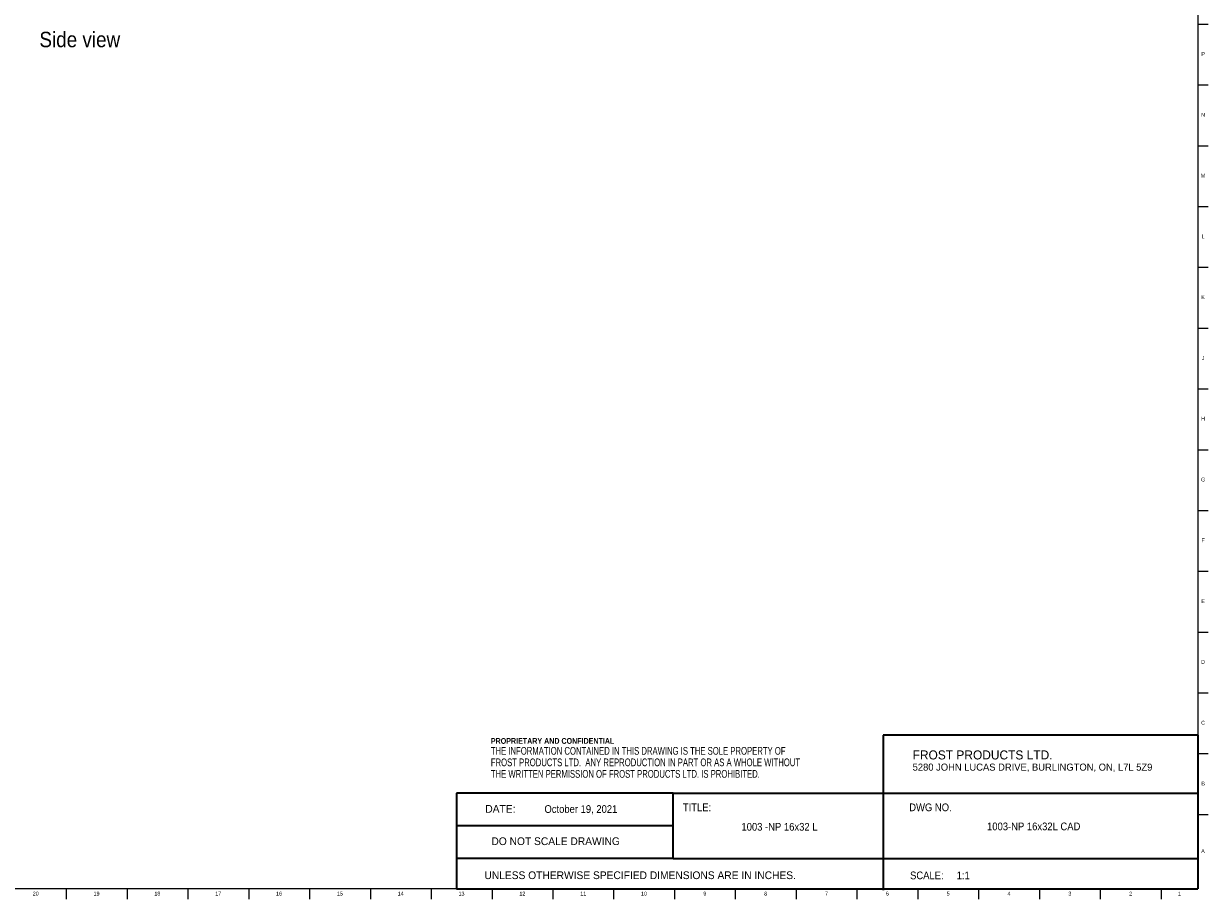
# Model space of a CAD drawing. Header units: inches. Extents: x 0 to 90, y 0 to 120.
# Tile 4 of 11: x 51 to 90, y 0 to 29. Entities that reach past the tile are written whole.
import ezdxf

# ---------------------------------------------------------------- set-up
doc = ezdxf.new("R2010")
doc.units = ezdxf.units.IN
doc.header["$MEASUREMENT"] = 0
doc.linetypes.add('SLD-Solid', pattern=[0])
doc.layers.add('NOTES', color=1, linetype='SLD-Solid')
doc.layers.add('TITLE', color=8, linetype='SLD-Solid')
doc.styles.add('SLDTEXTSTYLE0', font='ARIAL.TTF', dxfattribs={"width": 0.948})
doc.styles.add('SLDTEXTSTYLE1', font='GOTHIC.TTF', dxfattribs={"width": 0.913})
doc.styles.add('SLDTEXTSTYLE2', font='ARIALNB.TTF', dxfattribs={"width": 0.87})
doc.styles.add('SLDTEXTSTYLE3', font='ARIALN.TTF', dxfattribs={"width": 0.87})

# ---------------------------------------------------------------- blocks, each defined once
blk = doc.blocks.new('SW_NOTE_0')
at = {"layer": 'NOTES', "color": 0, "attachment_point": 1, "style": 'SLDTEXTSTYLE0'}
for s, insert, char_height in [('FROST PRODUCTS LTD.', (0, 0.376), 0.29167), ('5280 JOHN LUCAS DRIVE, BURLINGTON, ON, L7L 5Z9', (0, -0.05), 0.22917)]:
    blk.add_mtext(s, dxfattribs=dict(at, insert=insert, char_height=char_height))
blk = doc.blocks.new('SW_NOTE_0_1')
at = {"layer": 'NOTES', "color": 0, "attachment_point": 1}
for s, insert, char_height, style in [('PROPRIETARY AND CONFIDENTIAL', (0, 0.238), 0.18473, 'SLDTEXTSTYLE2'), ('THE INFORMATION CONTAINED IN THIS DRAWING IS THE SOLE PROPERTY OF ', (0, -0.05), 0.25, 'SLDTEXTSTYLE3'), ('FROST PRODUCTS LTD.  ANY REPRODUCTION IN PART OR AS A WHOLE WITHOUT ', (0, -0.423), 0.25, 'SLDTEXTSTYLE3'), ('THE WRITTEN PERMISSION OF FROST PRODUCTS LTD. IS PROHIBITED.', (0, -0.796), 0.25, 'SLDTEXTSTYLE3')]:
    blk.add_mtext(s, dxfattribs=dict(at, insert=insert, char_height=char_height, style=style))

msp = doc.modelspace()

# ---------------------------------------------------------------- linework, layer by layer
at = {"layer": 'TITLE', "linetype": 'SLD-Solid', "lineweight": 18}
for p, q in [((89.5, 119.5), (89.5, 0.5)), ((89.5, 28.503937), (89.8346457, 28.503937)), ((89.5, 26.5354331), (89.8346457, 26.5354331)), ((89.5, 24.5669291), (89.8346457, 24.5669291)), ((89.5, 22.5984252), (89.8346457, 22.5984252)), ((89.5, 20.6299213), (89.8346457, 20.6299213)), ((89.5, 18.6614173), (89.8346457, 18.6614173)), ((89.5, 16.6929134), (89.8346457, 16.6929134)), ((89.5, 14.7244094), (89.8346457, 14.7244094)), ((89.5, 12.7559055), (89.8346457, 12.7559055)), ((89.5, 10.7874016), (89.8346457, 10.7874016)), ((89.5, 8.8188976), (89.8346457, 8.8188976)), ((89.5, 6.8503937), (89.8346457, 6.8503937)), ((89.5, 4.8818898), (89.8346457, 4.8818898)), ((89.5, 2.9133858), (89.8346457, 2.9133858)), ((89.5, 0.5), (0.5, 0.5)), ((52.8740157, 0.5), (52.8740157, 0.1653543)), ((54.8425197, 0.5), (54.8425197, 0.1653543)), ((56.8110236, 0.5), (56.8110236, 0.1653543)), ((58.7795276, 0.5), (58.7795276, 0.1653543)), ((60.7480315, 0.5), (60.7480315, 0.1653543)), ((62.7165354, 0.5), (62.7165354, 0.1653543)), ((64.6850394, 0.5), (64.6850394, 0.1653543)), ((66.6535433, 0.5), (66.6535433, 0.1653543)), ((68.6220472, 0.5), (68.6220472, 0.1653543)), ((70.5905512, 0.5), (70.5905512, 0.1653543)), ((72.5590551, 0.5), (72.5590551, 0.1653543)), ((74.5275591, 0.5), (74.5275591, 0.1653543)), ((76.496063, 0.5), (76.496063, 0.1653543)), ((78.4645669, 0.5), (78.4645669, 0.1653543)), ((80.4330709, 0.5), (80.4330709, 0.1653543)), ((82.4015748, 0.5), (82.4015748, 0.1653543)), ((84.3700787, 0.5), (84.3700787, 0.1653543)), ((86.3385827, 0.5), (86.3385827, 0.1653543)), ((88.3070866, 0.5), (88.3070866, 0.1653543))]:
    msp.add_line(p, q, dxfattribs=at)
at = {"layer": 'TITLE', "lineweight": 35}
for p, q in [((89.4999317, 5.4753604), (79.3105351, 5.4753604)), ((79.3105351, 5.4753604), (79.3105351, 0.4636772)), ((89.4999317, 5.4753604), (89.5, 0.5)), ((65.5059791, 3.5979637), (65.5059791, 0.5)), ((72.5182231, 3.5979637), (65.5059791, 3.5979637)), ((72.5182231, 3.5979637), (89.4997616, 3.5979648)), ((72.5182231, 1.4876118), (72.5182231, 3.5979637)), ((72.5182231, 2.5427877), (65.5059791, 2.5427877)), ((72.5182231, 1.4876118), (65.5059791, 1.4876118)), ((72.5182231, 1.4876118), (89.4999865, 1.4876118)), ((65.5059791, 0.5), (89.5, 0.5))]:
    msp.add_line(p, q, dxfattribs=at)

# ---------------------------------------------------------------- block references
at = {"layer": 'NOTES'}
for name, p in [('SW_NOTE_0_1', (66.6159726, 5.1481527)), ('SW_NOTE_0', (80.2661316, 4.6105228))]:
    msp.add_blockref(name, p, dxfattribs=at)

# ---------------------------------------------------------------- texts
for s, insert, char_height, attachment_point, style in [('Side view', (52.0071363, 28.2566202), 0.5, 1, 'SLDTEXTSTYLE1'), ('DATE:', (66.4368251, 3.2193046), 0.25, 1, 'SLDTEXTSTYLE0'), ('October 19, 2021', (69.5299006, 3.2135958), 0.25, 2, 'SLDTEXTSTYLE1'), ('TITLE:', (72.8307373, 3.2682756), 0.25, 1, 'SLDTEXTSTYLE1'), ('DWG NO.', (80.1561831, 3.2682756), 0.25, 1, 'SLDTEXTSTYLE1'), ('1003 -NP 16x32 L', (75.9564289, 2.6388861), 0.25, 2, 'SLDTEXTSTYLE1'), ('1003-NP 16x32L CAD', (84.1841274, 2.6510344), 0.25, 2, 'SLDTEXTSTYLE1'), ('DO NOT SCALE DRAWING', (68.713067, 2.1722148), 0.25, 2, 'SLDTEXTSTYLE0'), ('UNLESS OTHERWISE SPECIFIED DIMENSIONS ARE IN INCHES.', (66.4082978, 1.0702903), 0.25, 1, 'SLDTEXTSTYLE0'), ('SCALE:     1:1', (80.1831753, 1.0645816), 0.25, 1, 'SLDTEXTSTYLE1')]:
    msp.add_mtext(s, dxfattribs=dict(at, insert=insert, char_height=char_height, attachment_point=attachment_point, style=style))
at = {"layer": 'TITLE', "char_height": 0.125, "attachment_point": 2, "style": 'SLDTEXTSTYLE1'}
for s, insert in [('P', (89.6668454, 27.599563)), ('N', (89.6661799, 25.631059)), ('M', (89.6629681, 23.6625551)), ('L', (89.6658905, 21.6940512)), ('K', (89.6669611, 19.7255472)), ('J', (89.6662233, 17.7570433)), ('H', (89.667019, 15.7885394)), ('G', (89.6669033, 13.8200354)), ('F', (89.6659918, 11.8515315)), ('E', (89.6675688, 9.8830276)), ('D', (89.6658327, 7.9145236)), ('C', (89.6660208, 5.9460197)), ('B', (89.6663969, 3.9775157)), ('A', (89.6622736, 1.7865709)), ('20', (51.8872464, 0.4125551)), ('19', (53.8557504, 0.4125551)), ('18', (55.8242543, 0.4125551)), ('17', (57.7927582, 0.4125551)), ('16', (59.7612622, 0.4125551)), ('15', (61.7297661, 0.4125551)), ('14', (63.69827, 0.4125551)), ('13', (65.666774, 0.4125551)), ('12', (67.6352779, 0.4125551)), ('11', (69.6037819, 0.4125551)), ('10', (71.5722858, 0.4125551)), ('9', (73.5420484, 0.4125551)), ('8', (75.5105523, 0.4125551)), ('7', (77.4790563, 0.4125551)), ('6', (79.4475602, 0.4125551)), ('5', (81.4160642, 0.4125551)), ('4', (83.3845681, 0.4125551)), ('3', (85.353072, 0.4125551)), ('2', (87.321576, 0.4125551)), ('1', (88.9022846, 0.4125551))]:
    msp.add_mtext(s, dxfattribs=dict(at, insert=insert))

doc.saveas('drawing.dxf')
